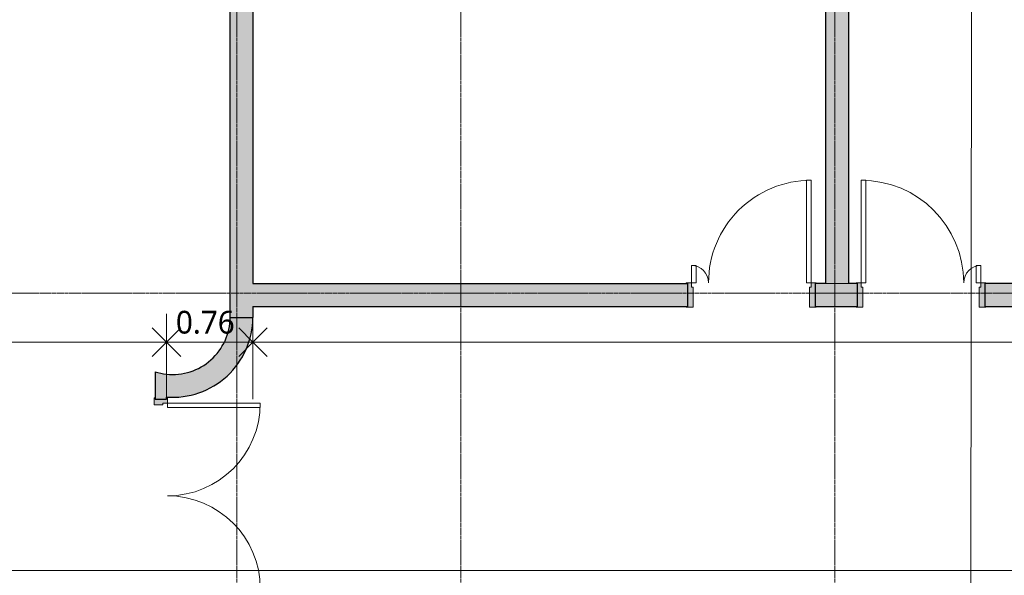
# Model space of a CAD drawing. Header units: millimetres. Extents: x -61176 to 31560, y -11428 to 53287.
# Tile 57 of 124: x -16077 to -7432, y 16381 to 21263. Entities that reach past the tile are written whole.
import ezdxf

# ---------------------------------------------------------------- set-up
doc = ezdxf.new("R2010")
doc.units = ezdxf.units.MM
doc.linetypes.add('Ligne de quadrillage', pattern=[22.225, 12.7, -3.175, 3.175, -3.175])
for name, color, linetype, lineweight in [('A-ANNO-DIMS', 211, 'Continuous', 9), ('A-ANNO-DIMS-100', 211, 'Continuous', 9), ('A-DOOR', 31, 'Continuous', 9), ('A-DOOR-FRAM', 31, 'Continuous', 9), ('A-WALL', 113, 'Continuous', 9), ('G-ANNO-SYMB', 111, 'Continuous', 9), ('I-WALL', 2, 'Continuous', 9), ('S-GRID', 1, 'Continuous', 9)]:
    doc.layers.add(name, color=color, linetype=linetype, lineweight=lineweight)
doc.styles.add('Trebuchet MS_B', font='txt', dxfattribs={"height": 200})
doc.dimstyles.new('Cotes_linéaires_rouge_2mm', dxfattribs={"dimscale": 304.8, "dimtxt": 206.190181, "dimasz": 0.410105, "dimexe": 0.82021, "dimexo": 0.0625, "dimgap": 0.065617, "dimtad": 1, "dimlfac": 0.001, "dimrnd": 0.01, "dimzin": 0, "dimdsep": 46, "dimtxsty": 'Trebuchet MS_B', "dimblk1": 'OPEN30', "dimblk2": 'OPEN30', "dimsah": 1, "dimcen": 0.09, "dimdle": 0.82021, "dimazin": 0, "dimtfac": 1, "dimtdec": 4, "dimtix": 1, "dimtmove": 0, "dimatfit": 3, "dimfxl": 1.64042, "dimfxlon": 1, "dimtvp": 1, "dimtolj": 1, "dimtzin": 0, "dimarcsym": 2})

# ---------------------------------------------------------------- blocks, each defined once
blk = doc.blocks.new('Tierce  160 - 1_10m x 2_04m-1265284-Niveau 1')
at = {"layer": 'A-DOOR-FRAM'}
h = blk.add_hatch(color=254, dxfattribs=at)
h.paths.add_polyline_path([(570, -108), (570, -100), (560, -100), (560, 100), (570, 100), (570, 108), (525, 108), (525, 68), (510, 68), (510, -108), (560, -108)])
h.paths.add_polyline_path([(-510, -108), (-510, 68), (-525, 68), (-525, 108), (-570, 108), (-570, 100), (-560, 100), (-560, -100), (-570, -100), (-570, -108), (-560, -108)])
at = {"layer": 'A-DOOR'}
for p, q in [((-485, 1008), (-525, 1008)), ((-525, 1008), (-525, 108)), ((-485, 108), (-485, 1008)), ((485, 108), (485, 258)), ((485, 258), (525, 258)), ((525, 258), (525, 108)), ((-525, 108), (-485, 108)), ((525, 108), (485, 108))]:
    blk.add_line(p, q, dxfattribs=at)
for centre, radius, start, end in [((-525, 108), 900, 360, 90), ((525, 108), 150, 90, 180)]:
    blk.add_arc(centre, radius, start, end, dxfattribs=at)
at = {"layer": 'A-DOOR-FRAM', "lineweight": 18}
for p, q in [((-570, 108), (-525, 108)), ((-570, 100), (-570, 108)), ((-560, 100), (-570, 100)), ((-560, -100), (-560, 100)), ((-525, 108), (-525, 68)), ((525, 108), (570, 108)), ((525, 68), (525, 108)), ((560, 100), (560, -100)), ((570, 100), (560, 100)), ((570, 108), (570, 100)), ((-525, 68), (-510, 68)), ((-510, 68), (-510, -108)), ((510, 68), (525, 68)), ((510, -108), (510, 68)), ((-570, -100), (-560, -100)), ((-570, -108), (-570, -100)), ((-510, -108), (-570, -108)), ((570, -108), (510, -108)), ((560, -100), (570, -100)), ((570, -100), (570, -108))]:
    blk.add_line(p, q, dxfattribs=at)
blk = doc.blocks.new('Tierce  160 - 1_10m x 2_04m-1269301-Niveau 1')
at = {"layer": 'A-DOOR-FRAM'}
h = blk.add_hatch(color=254, dxfattribs=at)
h.paths.add_polyline_path([(-570, 108), (-570, 100), (-560, 100), (-560, -100), (-570, -100), (-570, -108), (-525, -108), (-525, -68), (-510, -68), (-510, 108), (-560, 108)])
h.paths.add_polyline_path([(510, 108), (510, -68), (525, -68), (525, -108), (570, -108), (570, -100), (560, -100), (560, 100), (570, 100), (570, 108), (560, 108)])
at = {"layer": 'A-DOOR'}
for p, q in [((-525, -108), (-485, -108)), ((-525, -1008), (-525, -108)), ((-485, -108), (-485, -1008)), ((525, -108), (485, -108)), ((485, -108), (485, -258)), ((525, -258), (525, -108)), ((485, -258), (525, -258)), ((-485, -1008), (-525, -1008))]:
    blk.add_line(p, q, dxfattribs=at)
for centre, radius, start, end in [((-525, -108), 900, 270, 0), ((525, -108), 150, 180, 270)]:
    blk.add_arc(centre, radius, start, end, dxfattribs=at)
at = {"layer": 'A-DOOR-FRAM', "lineweight": 18}
for p, q in [((-510, 108), (-570, 108)), ((-570, 108), (-570, 100)), ((-570, 100), (-560, 100)), ((-560, 100), (-560, -100)), ((-510, -68), (-510, 108)), ((570, 108), (510, 108)), ((510, 108), (510, -68)), ((560, 100), (570, 100)), ((560, -100), (560, 100)), ((570, 100), (570, 108)), ((-525, -108), (-525, -68)), ((-525, -68), (-510, -68)), ((510, -68), (525, -68)), ((525, -68), (525, -108)), ((-560, -100), (-570, -100)), ((-570, -100), (-570, -108)), ((-570, -108), (-525, -108)), ((525, -108), (570, -108)), ((570, -100), (560, -100)), ((570, -108), (570, -100))]:
    blk.add_line(p, q, dxfattribs=at)
blk = doc.blocks.new('Double _R_ - 1_63m x 2_04m-1265984-Niveau 1')
at = {"layer": 'A-DOOR-FRAM'}
h = blk.add_hatch(color=254, dxfattribs=at)
h.paths.add_polyline_path([(-815, 58), (-860, 58), (-860, 50), (-850, 50), (-850, -50), (-860, -50), (-860, -58), (-800, -58), (-800, 18), (-815, 18), (-815, 50)])
h.paths.add_polyline_path([(815, 58), (815, 18), (800, 18), (800, -58), (860, -58), (860, -50), (850, -50), (850, 50), (860, 50), (860, 58), (850, 58)])
at = {"layer": 'A-DOOR'}
for p, q in [((-775, 873), (-815, 873)), ((-815, 873), (-815, 58)), ((-775, 58), (-775, 873)), ((775, 58), (775, 873)), ((775, 873), (815, 873)), ((815, 873), (815, 58)), ((-815, 58), (-775, 58)), ((815, 58), (775, 58))]:
    blk.add_line(p, q, dxfattribs=at)
for centre, start, end in [((-815, 58), 0, 90), ((815, 58), 90, 180)]:
    blk.add_arc(centre, 815, start, end, dxfattribs=at)
at = {"layer": 'A-DOOR-FRAM', "lineweight": 18}
for p, q in [((-860, 58), (-815, 58)), ((-860, 50), (-860, 58)), ((-850, 50), (-860, 50)), ((-850, -50), (-850, 50)), ((-815, 58), (-815, 18)), ((-815, 18), (-800, 18)), ((-800, 18), (-800, -58)), ((800, 18), (815, 18)), ((800, -58), (800, 18)), ((815, 58), (860, 58)), ((815, 18), (815, 58)), ((850, 50), (850, -50)), ((860, 50), (850, 50)), ((860, 58), (860, 50)), ((-860, -50), (-850, -50)), ((-860, -58), (-860, -50)), ((-800, -58), (-860, -58)), ((860, -58), (800, -58)), ((850, -50), (860, -50)), ((860, -50), (860, -58))]:
    blk.add_line(p, q, dxfattribs=at)
blk = doc.blocks.new('DIMBLOCK165-Niveau 1')
at = {"layer": 'A-ANNO-DIMS-100'}
for p, q in [((-14029.1, 17929.1), (-14029.1, 18679.1)), ((10570.9, 17929.1), (10570.9, 18679.1)), ((10820.9, 18429.1), (-14029.1, 18429.1)), ((-14029.1, 18429.1), (-14029.1, 17929.1)), ((10570.9, 18429.1), (10570.9, 17929.1))]:
    blk.add_line(p, q, dxfattribs=at)
at = {"layer": 'A-ANNO-DIMS-100', "lineweight": 25}
for p, q in [((-14029.1, 18429.1), (-14154.1, 18554.1)), ((-14029.1, 18429.1), (-13904.1, 18554.1)), ((10570.9, 18429.1), (10445.9, 18554.1)), ((-14029.1, 18429.1), (-14154.1, 18304.1)), ((-14029.1, 18429.1), (-13904.1, 18304.1)), ((10570.9, 18429.1), (10445.9, 18304.1))]:
    blk.add_line(p, q, dxfattribs=at)
at = {"layer": 'A-ANNO-DIMS-100', "color": 0, "insert": (-2108.3, 18705), "char_height": 200, "width": 910.033, "attachment_point": 1, "line_spacing_factor": 1.048425, "style": 'Trebuchet MS_B'}
blk.add_mtext('24.60', dxfattribs=at)
blk = doc.blocks.new('_Open30')
at = {"color": 0, "linetype": 'ByBlock', "lineweight": -2}
for p, q in [((-1, 0.268), (0, 0)), ((0, 0), (-1, -0.268)), ((0, 0), (-1, 0))]:
    blk.add_line(p, q, dxfattribs=at)
blk = doc.blocks.new('DIMBLOCK166-Niveau 1')
at = {"layer": 'A-ANNO-DIMS-100'}
for p, q in [((-14787.9, 17929.1), (-14787.9, 18679.1)), ((-14029.1, 17929.1), (-14029.1, 18679.1)), ((-14029.1, 18429.1), (-14787.9, 18429.1)), ((-14787.9, 18429.1), (-14787.9, 17929.1)), ((-14029.1, 18429.1), (-14029.1, 17929.1))]:
    blk.add_line(p, q, dxfattribs=at)
at = {"layer": 'A-ANNO-DIMS-100', "lineweight": 25}
for p, q in [((-14787.9, 18429.1), (-14912.9, 18554.1)), ((-14787.9, 18429.1), (-14662.9, 18554.1)), ((-14029.1, 18429.1), (-14154.1, 18554.1)), ((-14029.1, 18429.1), (-13904.1, 18554.1)), ((-14787.9, 18429.1), (-14912.9, 18304.1)), ((-14787.9, 18429.1), (-14662.9, 18304.1)), ((-14029.1, 18429.1), (-14154.1, 18304.1)), ((-14029.1, 18429.1), (-13904.1, 18304.1))]:
    blk.add_line(p, q, dxfattribs=at)
at = {"layer": 'A-ANNO-DIMS-100', "color": 0, "insert": (-14705.5, 18705), "char_height": 200, "width": 712.929, "attachment_point": 1, "line_spacing_factor": 1.048425, "style": 'Trebuchet MS_B'}
blk.add_mtext('0.76', dxfattribs=at)
blk = doc.blocks.new('DIMBLOCK167-Niveau 1')
at = {"layer": 'A-ANNO-DIMS-100'}
for p, q in [((-20956.3, 17929.1), (-20956.3, 18679.1)), ((-14787.9, 17929.1), (-14787.9, 18679.1)), ((-14787.9, 18429.1), (-21206.3, 18429.1)), ((-20956.3, 18429.1), (-20956.3, 17929.1)), ((-14787.9, 18429.1), (-14787.9, 17929.1))]:
    blk.add_line(p, q, dxfattribs=at)
at = {"layer": 'A-ANNO-DIMS-100', "lineweight": 25}
for p, q in [((-20956.3, 18429.1), (-20831.3, 18554.1)), ((-14787.9, 18429.1), (-14912.9, 18554.1)), ((-14787.9, 18429.1), (-14662.9, 18554.1)), ((-20956.3, 18429.1), (-20831.3, 18304.1)), ((-14787.9, 18429.1), (-14912.9, 18304.1)), ((-14787.9, 18429.1), (-14662.9, 18304.1))]:
    blk.add_line(p, q, dxfattribs=at)
at = {"layer": 'A-ANNO-DIMS-100', "color": 0, "insert": (-18169.1, 18705), "char_height": 200, "width": 712.929, "attachment_point": 1, "line_spacing_factor": 1.048425, "style": 'Trebuchet MS_B'}
blk.add_mtext('6.17', dxfattribs=at)

msp = doc.modelspace()

# ---------------------------------------------------------------- hatches: boundary and pattern name
at = {"layer": 'A-WALL', "transparency": 33554534}
h = msp.add_hatch(color=55, dxfattribs=at)
h.paths.add_polyline_path([(-14029.115, 3943.989), (-14029.115, 4013.989), (-14229.115, 4013.989), (-14229.115, 3943.989)])
h.paths.add_polyline_path([(-14029.115, 5133.989), (-14029.115, 9268.989), (-14229.115, 9268.989), (-14229.115, 5133.989)])
h.paths.add_polyline_path([(-14029.115, 10388.989), (-14029.115, 12811.551), (-14036.752, 12811.551), (-14036.752, 12881.551), (-14029.115, 12881.551), (-14029.115, 15530.032), (-14227.885, 15521.166), (-14229.115, 15540.443), (-14229.115, 10388.989)])
h.paths.add_polyline_path([(-14229.115, 18646.143), (-14029.115, 18646.143), (-14029.115, 25593.989), (-14229.115, 25593.989), (-14229.115, 21342.217)])
h = msp.add_hatch(color=55, dxfattribs=at)
h.paths.add_polyline_path([(10415.885, 18743.989), (10570.885, 18744.03), (10570.885, 18943.989), (10415.885, 18943.989)])
h.paths.add_polyline_path([(9295.885, 18743.989), (9295.885, 18943.989), (9240.885, 18943.989), (9240.885, 18743.989)])
h.paths.add_polyline_path([(8560.885, 18743.989), (8560.885, 18943.989), (5935.443, 18943.989), (5935.443, 18743.989), (6121.243, 18743.989)])
h.paths.add_polyline_path([(3960.885, 18743.989), (3960.885, 18943.989), (3750.885, 18943.989), (3750.885, 18743.989)])
h.paths.add_polyline_path([(1988.444, 18743.989), (1960.517, 18943.989), (-1727.571, 18943.989), (-1749.002, 18743.989), (726.261, 18743.989)])
h.paths.add_polyline_path([(-3574.115, 18743.989), (-3574.115, 18943.989), (-7604.115, 18943.989), (-7604.115, 18743.989), (-4668.722, 18743.989)])
h.paths.add_polyline_path([(-8724.115, 18743.989), (-8724.115, 18943.989), (-9094.115, 18943.989), (-9094.115, 18743.989)])
h.paths.add_polyline_path([(-10214.115, 18743.989), (-10214.115, 18943.989), (-14029.115, 18943.989), (-14029.115, 18743.989), (-12761.195, 18743.989)])
at = {"layer": 'I-WALL', "transparency": 33554534}
for points in [[(-8799.115, 18943.989), (-8799.115, 25593.989), (-8999.115, 25593.989), (-8999.115, 18943.989)], [(-14698.941, 17946.183), (-14610.589, 17956.21), (-14524.202, 17977.278), (-14441.153, 18009.053), (-14362.765, 18051.029), (-14290.284, 18102.538), (-14224.864, 18162.761), (-14167.544, 18230.739), (-14119.237, 18305.393), (-14080.712, 18385.533), (-14052.58, 18469.885), (-14035.29, 18557.107), (-14029.117, 18645.812), (-14229.113, 18647.087), (-14235.416, 18570.703), (-14253.206, 18496.154), (-14282.072, 18425.154), (-14321.351, 18359.341), (-14370.136, 18300.23), (-14427.305, 18249.182), (-14491.541, 18207.374), (-14561.364, 18175.768), (-14635.165, 18155.093), (-14711.246, 18145.824), (-14787.853, 18148.175), (-14787.853, 17947.358)]]:
    msp.add_hatch(color=55, dxfattribs=at).paths.add_polyline_path(points)
h = msp.add_hatch(color=55, dxfattribs=at)
h.paths.add_polyline_path([(-14887.853, 15979.136), (-14838.398, 15992.409), (-14787.853, 16000.607), (-14787.853, 16229.35), (-14887.853, 16229.35)])
h.paths.add_polyline_path([(-14887.853, 17929.35), (-14787.853, 17929.35), (-14787.853, 18148.175), (-14838.388, 18156.191), (-14887.853, 18169.28)])

# ---------------------------------------------------------------- linework, layer by layer
at = {"layer": 'A-WALL', "lineweight": 25}
for p, q in [((-14229.115, 18646.143), (-14229.115, 25593.989)), ((-14029.115, 25593.989), (-14029.115, 18943.989)), ((-14029.115, 18943.989), (-10214.115, 18943.989)), ((-10214.115, 18943.989), (-10214.115, 18743.989)), ((-8999.115, 18943.989), (-9094.115, 18943.989)), ((-9094.115, 18943.989), (-9094.115, 18743.989)), ((-8724.115, 18943.989), (-8799.115, 18943.989)), ((-8724.115, 18943.989), (-8724.115, 18743.989)), ((-3724.115, 18943.989), (-7604.115, 18943.989)), ((-7604.115, 18943.989), (-7604.115, 18743.989)), ((-14029.115, 18743.989), (-10214.115, 18743.989)), ((-14029.115, 18743.989), (-14029.115, 18646.143)), ((-9094.115, 18743.989), (-8724.115, 18743.989)), ((-7604.115, 18743.989), (-3574.115, 18743.989)), ((-14229.115, 18646.143), (-14029.115, 18646.143))]:
    msp.add_line(p, q, dxfattribs=at)
at = {"layer": 'A-WALL'}
for p, q in [((-8799.115, 18943.989), (-8999.115, 18943.989)), ((-10214.115, 18743.989), (-10214.115, 18743.989)), ((-7604.115, 18743.989), (-7604.115, 18743.989))]:
    msp.add_line(p, q, dxfattribs=at)
at = {"layer": 'G-ANNO-SYMB'}
for p, q in [((-7736.956, 4984.232), (-7694.957, 48844.227)), ((-55030.462, 16424.597), (27280.722, 16424.597))]:
    msp.add_line(p, q, dxfattribs=at)
at = {"layer": 'I-WALL', "lineweight": 25}
for p, q in [((-8999.115, 18943.989), (-8999.115, 25593.989)), ((-8799.115, 25593.989), (-8799.115, 18943.989)), ((-14229.113, 18647.087), (-14029.117, 18645.812)), ((-14887.853, 18169.28), (-14887.853, 17929.35)), ((-14887.853, 17929.35), (-14787.853, 17929.35)), ((-14787.853, 17929.35), (-14787.853, 17947.358))]:
    msp.add_line(p, q, dxfattribs=at)
for radius, start, end in [(505, 263.8901043, 359.6347517), (705, 265.6274551, 359.6347517), (505, 252.2745851, 263.8901043)]:
    msp.add_arc((-14734.103, 18650.306), radius, start, end, dxfattribs=at)
at = {"layer": 'I-WALL'}
for radius, start, end in [(505, 263.8901043, 359.6319458), (705, 265.6274551, 359.6347517), (505, 252.2745851, 263.8901043)]:
    msp.add_arc((-14734.103, 18650.306), radius, start, end, dxfattribs=at)
at = {"layer": 'S-GRID', "linetype": 'Ligne de quadrillage', "lineweight": 18}
for p, q in [((-14169.115, -9486.555), (-14169.115, 51986.924)), ((-12204.115, -9486.555), (-12204.115, 51986.924)), ((-8921.615, -9486.555), (-8921.615, 51986.924)), ((-61176.497, 18858.989), (30259.658, 18858.989))]:
    msp.add_line(p, q, dxfattribs=at)

# ---------------------------------------------------------------- block references
at = {"layer": 'A-DOOR'}
for name, p, rotation in [('Tierce  160 - 1_10m x 2_04m-1269301-Niveau 1', (-9654.115, 18843.989), 180), ('Double _R_ - 1_63m x 2_04m-1265984-Niveau 1', (-14837.853, 17079.35), 269.9999999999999)]:
    msp.add_blockref(name, p, dxfattribs=dict(at, rotation=rotation))
msp.add_blockref('Tierce  160 - 1_10m x 2_04m-1265284-Niveau 1', (-8164.115, 18843.989), dxfattribs=at)

# ---------------------------------------------------------------- dimensions: what is measured, and where the dimension line sits
at = {"layer": 'A-ANNO-DIMS'}
for base, p1, p2, override, picture, middle in [((-20956.253, 18429.066), (-14787.853, 17929.066), (-20956.253, 17929.066), {"dimpost": '<>', "dimfxl": 6168.400141}, 'DIMBLOCK167-Niveau 1', (-17872.053, 18553.039)), ((-14787.853, 18429.066), (-14029.115, 17929.066), (-14787.853, 17929.066), {"dimpost": '<>', "dimfxl": 758.737789}, 'DIMBLOCK166-Niveau 1', (-14408.484, 18553.039)), ((-14029.115, 18429.066), (10570.885, 17929.066), (-14029.115, 17929.066), {"dimpost": '<>', "dimfxl": 24599.999999}, 'DIMBLOCK165-Niveau 1', (-1729.115, 18553.039))]:
    dim = msp.add_linear_dim(base=base, p1=p1, p2=p2, dimstyle='Cotes_linéaires_rouge_2mm', override=override, dxfattribs=at)
    dim.commit()
    dim.dimension.update_dxf_attribs({"geometry": picture, "text_midpoint": middle})

doc.saveas('drawing.dxf')
